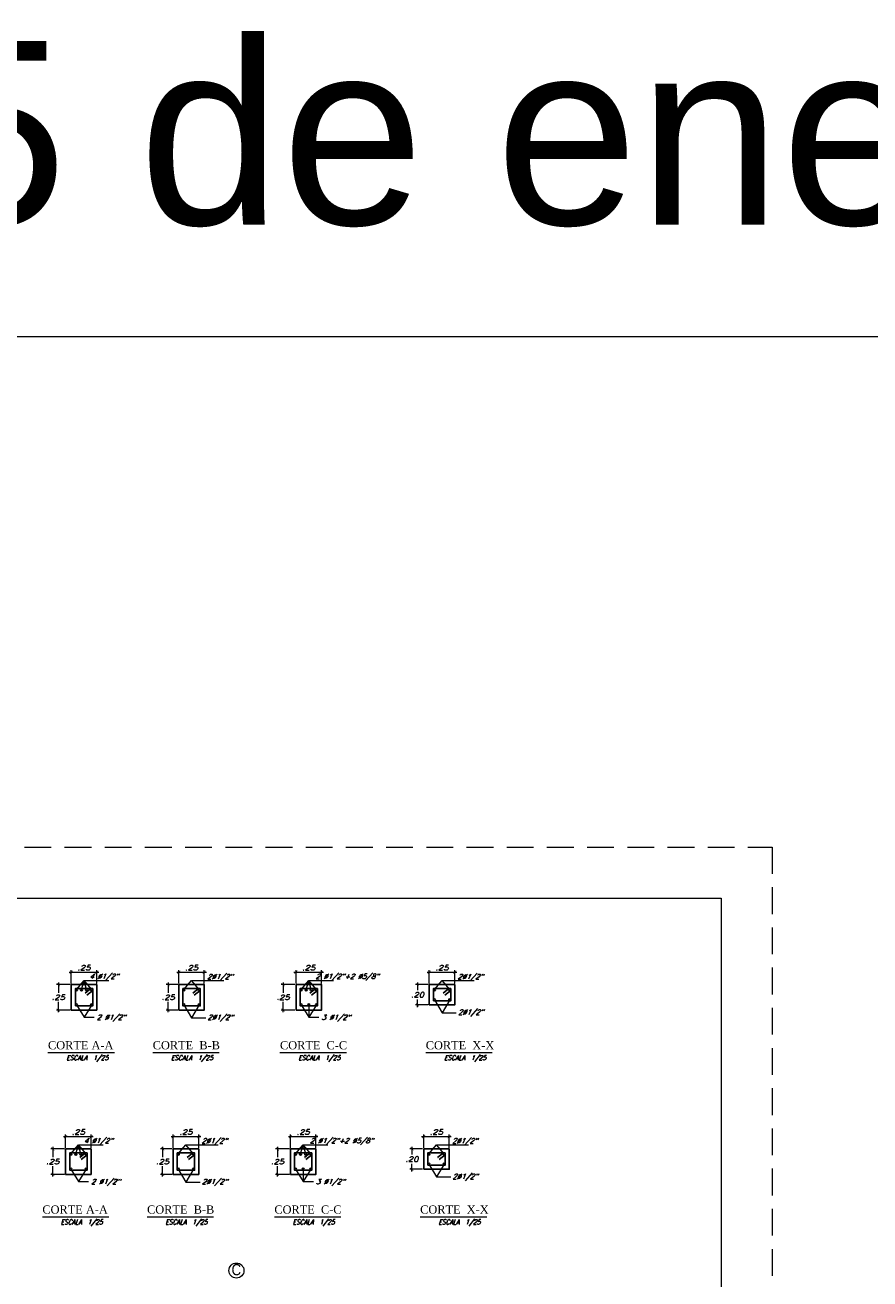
# Model space of a CAD drawing. Header units: metres. Extents: x -11 to 490, y -19 to 215.
# Tile 43 of 73: x 70 to 87, y 15 to 40. Entities that reach past the tile are written whole.
import ezdxf
from ezdxf.enums import TextEntityAlignment as Align

# ---------------------------------------------------------------- set-up
doc = ezdxf.new("R2010")
doc.units = ezdxf.units.M
doc.linetypes.add('DASHED', pattern=[19.05, 12.7, -6.35])
doc.linetypes.add('HIDDEN', pattern=[0.375, 0.25, -0.125])
for name, color, linetype, lineweight in [('ARMADURA', 4, 'Continuous', 25), ('LAYER2', 1, 'Continuous', 20), ('Pluma 0.2', 252, 'Continuous', 20), ('Pluma Nº 0.1', 1, 'Continuous', 9), ('TEXTO', 14, 'Continuous', 40)]:
    doc.layers.add(name, color=color, linetype=linetype, lineweight=lineweight)
doc.layers.add('dibujavigas', color=7, linetype='Continuous')
doc.layers.add('VIGAS', color=2, linetype='Continuous')
doc.layers.add('no se imprime', color=8, linetype='DASHED', plot=False)
doc.styles.add('DUTCHBI', font='dutchbi.ttf')
doc.styles.add('INDICACIONES', font='romans.shx', dxfattribs={"width": 1.2, "oblique": 15})
doc.styles.add('STYLE2', font='swissel.ttf', dxfattribs={"height": 0.3})
doc.styles.add('STYLE5', font='romans.shx', dxfattribs={"width": 0.8})
doc.dimstyles.new('PLANTA-25', dxfattribs={"dimtxt": 0.085, "dimasz": 0.045, "dimexe": 0.04, "dimexo": 0.02, "dimgap": 0.018, "dimtad": 1, "dimtih": 1, "dimtoh": 1, "dimlfac": 0.5, "dimzin": 4, "dimdsep": 46, "dimtxsty": 'INDICACIONES', "dimblk": 'ARCHTICK', "dimcen": 0, "dimdle": 0.04, "dimclrd": 1, "dimclre": 1, "dimclrt": 3, "dimadec": 0, "dimazin": 0, "dimtfac": 1, "dimtmove": 2, "dimatfit": 3, "dimfxl": 1, "dimtolj": 1, "dimtzin": 4, "dimlwd": 5, "dimlwe": 5, "dimarcsym": 0})

# ---------------------------------------------------------------- blocks, each defined once
blk = doc.blocks.new('_ARCHTICK')
at = {"color": 0, "linetype": 'ByBlock', "const_width": 0.15}
blk.add_lwpolyline([(-0.5, -0.5), (0.5, 0.5)], dxfattribs=at)
blk = doc.blocks.new('*D81')
at = {"layer": 'Defpoints', "color": 0, "lineweight": 5, "ltscale": 0.25, "transparency": 16777216}
for p in [(72.888, 21.219), (73.096, 21.219), (73.096, 20.719)]:
    blk.add_point(p, dxfattribs=at)
at = {"layer": 'Pluma Nº 0.1', "color": 1, "lineweight": 5, "ltscale": 0.25, "transparency": 16777216}
for p, q in [((73.076, 21.219), (72.848, 21.219)), ((72.888, 21.259), (72.888, 21.059)), ((72.888, 20.679), (72.888, 20.879)), ((73.076, 20.719), (72.848, 20.719))]:
    blk.add_line(p, q, dxfattribs=at)
at = {"layer": 'Pluma Nº 0.1', "color": 1, "lineweight": 5, "ltscale": 0.25, "transparency": 16777216, "xscale": 0.06, "yscale": 0.06, "zscale": 0.06}
for p, rotation in [((72.888, 21.219), 90), ((72.888, 20.719), 270)]:
    blk.add_blockref('_ARCHTICK', p, dxfattribs=dict(at, rotation=rotation))
at = {"layer": 'Pluma Nº 0.1', "color": 3, "ltscale": 0.25, "transparency": 16777216, "insert": (72.888, 20.969), "char_height": 0.1, "attachment_point": 5, "style": 'INDICACIONES'}
blk.add_mtext('\\A1;.25', dxfattribs=at)
blk = doc.blocks.new('*D82')
at = {"layer": 'Defpoints', "color": 0, "lineweight": 5, "ltscale": 0.25, "transparency": 16777216}
for p in [(73.596, 21.459), (73.096, 21.219), (73.596, 21.219)]:
    blk.add_point(p, dxfattribs=at)
at = {"layer": 'Pluma Nº 0.1', "color": 1, "lineweight": 5, "ltscale": 0.25, "transparency": 16777216}
for p, q in [((73.056, 21.459), (73.636, 21.459)), ((73.096, 21.239), (73.096, 21.499)), ((73.596, 21.239), (73.596, 21.499))]:
    blk.add_line(p, q, dxfattribs=at)
at = {"layer": 'Pluma Nº 0.1', "color": 1, "lineweight": 5, "ltscale": 0.25, "transparency": 16777216, "xscale": 0.06, "yscale": 0.06, "zscale": 0.06, "rotation": 180}
blk.add_blockref('_ARCHTICK', (73.096, 21.459), dxfattribs=at)
at = {"layer": 'Pluma Nº 0.1', "color": 1, "lineweight": 5, "ltscale": 0.25, "transparency": 16777216, "xscale": 0.06, "yscale": 0.06, "zscale": 0.06}
blk.add_blockref('_ARCHTICK', (73.596, 21.459), dxfattribs=at)
at = {"layer": 'Pluma Nº 0.1', "color": 3, "ltscale": 0.25, "transparency": 16777216, "insert": (73.346, 21.549), "char_height": 0.1, "attachment_point": 5, "style": 'INDICACIONES'}
blk.add_mtext('\\A1;.25', dxfattribs=at)
blk = doc.blocks.new('*D83')
at = {"layer": 'Defpoints', "color": 0, "lineweight": 5, "ltscale": 0.25, "transparency": 16777216}
for p in [(75.14, 21.219), (75.392, 21.219), (75.392, 20.719)]:
    blk.add_point(p, dxfattribs=at)
at = {"layer": 'Pluma Nº 0.1', "color": 1, "lineweight": 5, "ltscale": 0.25, "transparency": 16777216}
for p, q in [((75.372, 21.219), (75.1, 21.219)), ((75.14, 21.259), (75.14, 21.059)), ((75.14, 20.679), (75.14, 20.879)), ((75.372, 20.719), (75.1, 20.719))]:
    blk.add_line(p, q, dxfattribs=at)
at = {"layer": 'Pluma Nº 0.1', "color": 1, "lineweight": 5, "ltscale": 0.25, "transparency": 16777216, "xscale": 0.06, "yscale": 0.06, "zscale": 0.06}
for p, rotation in [((75.14, 21.219), 90), ((75.14, 20.719), 270)]:
    blk.add_blockref('_ARCHTICK', p, dxfattribs=dict(at, rotation=rotation))
at = {"layer": 'Pluma Nº 0.1', "color": 3, "ltscale": 0.25, "transparency": 16777216, "insert": (75.14, 20.969), "char_height": 0.1, "attachment_point": 5, "style": 'INDICACIONES'}
blk.add_mtext('\\A1;.25', dxfattribs=at)
blk = doc.blocks.new('*D84')
at = {"layer": 'Defpoints', "color": 0, "lineweight": 5, "ltscale": 0.25, "transparency": 16777216}
for p in [(75.892, 21.459), (75.392, 21.219), (75.892, 21.219)]:
    blk.add_point(p, dxfattribs=at)
at = {"layer": 'Pluma Nº 0.1', "color": 1, "lineweight": 5, "ltscale": 0.25, "transparency": 16777216}
for p, q in [((75.352, 21.459), (75.932, 21.459)), ((75.392, 21.239), (75.392, 21.499)), ((75.892, 21.239), (75.892, 21.499))]:
    blk.add_line(p, q, dxfattribs=at)
at = {"layer": 'Pluma Nº 0.1', "color": 1, "lineweight": 5, "ltscale": 0.25, "transparency": 16777216, "xscale": 0.06, "yscale": 0.06, "zscale": 0.06, "rotation": 180}
blk.add_blockref('_ARCHTICK', (75.392, 21.459), dxfattribs=at)
at = {"layer": 'Pluma Nº 0.1', "color": 1, "lineweight": 5, "ltscale": 0.25, "transparency": 16777216, "xscale": 0.06, "yscale": 0.06, "zscale": 0.06}
blk.add_blockref('_ARCHTICK', (75.892, 21.459), dxfattribs=at)
at = {"layer": 'Pluma Nº 0.1', "color": 3, "ltscale": 0.25, "transparency": 16777216, "insert": (75.642, 21.549), "char_height": 0.1, "attachment_point": 5, "style": 'INDICACIONES'}
blk.add_mtext('\\A1;.25', dxfattribs=at)
blk = doc.blocks.new('*D85')
at = {"layer": 'Defpoints', "color": 0, "lineweight": 5, "ltscale": 0.25, "transparency": 16777216}
for p in [(70.737, 21.219), (70.989, 21.219), (70.989, 20.719)]:
    blk.add_point(p, dxfattribs=at)
at = {"layer": 'Pluma Nº 0.1', "color": 1, "lineweight": 5, "ltscale": 0.25, "transparency": 16777216}
for p, q in [((70.969, 21.219), (70.697, 21.219)), ((70.737, 21.259), (70.737, 21.059)), ((70.737, 20.679), (70.737, 20.879)), ((70.969, 20.719), (70.697, 20.719))]:
    blk.add_line(p, q, dxfattribs=at)
at = {"layer": 'Pluma Nº 0.1', "color": 1, "lineweight": 5, "ltscale": 0.25, "transparency": 16777216, "xscale": 0.06, "yscale": 0.06, "zscale": 0.06}
for p, rotation in [((70.737, 21.219), 90), ((70.737, 20.719), 270)]:
    blk.add_blockref('_ARCHTICK', p, dxfattribs=dict(at, rotation=rotation))
at = {"layer": 'Pluma Nº 0.1', "color": 3, "ltscale": 0.25, "transparency": 16777216, "insert": (70.737, 20.969), "char_height": 0.1, "attachment_point": 5, "style": 'INDICACIONES'}
blk.add_mtext('\\A1;.25', dxfattribs=at)
blk = doc.blocks.new('*D86')
at = {"layer": 'Defpoints', "color": 0, "lineweight": 5, "ltscale": 0.25, "transparency": 16777216}
for p in [(71.489, 21.459), (70.989, 21.219), (71.489, 21.219)]:
    blk.add_point(p, dxfattribs=at)
at = {"layer": 'Pluma Nº 0.1', "color": 1, "lineweight": 5, "ltscale": 0.25, "transparency": 16777216}
for p, q in [((70.949, 21.459), (71.529, 21.459)), ((70.989, 21.239), (70.989, 21.499)), ((71.489, 21.239), (71.489, 21.499))]:
    blk.add_line(p, q, dxfattribs=at)
at = {"layer": 'Pluma Nº 0.1', "color": 1, "lineweight": 5, "ltscale": 0.25, "transparency": 16777216, "xscale": 0.06, "yscale": 0.06, "zscale": 0.06, "rotation": 180}
blk.add_blockref('_ARCHTICK', (70.989, 21.459), dxfattribs=at)
at = {"layer": 'Pluma Nº 0.1', "color": 1, "lineweight": 5, "ltscale": 0.25, "transparency": 16777216, "xscale": 0.06, "yscale": 0.06, "zscale": 0.06}
blk.add_blockref('_ARCHTICK', (71.489, 21.459), dxfattribs=at)
at = {"layer": 'Pluma Nº 0.1', "color": 3, "ltscale": 0.25, "transparency": 16777216, "insert": (71.239, 21.549), "char_height": 0.1, "attachment_point": 5, "style": 'INDICACIONES'}
blk.add_mtext('\\A1;.25', dxfattribs=at)
blk = doc.blocks.new('*D87')
at = {"layer": 'Defpoints', "color": 0, "lineweight": 5, "ltscale": 0.25, "transparency": 16777216}
for p in [(77.773, 21.219), (78.003, 21.219), (78.003, 20.819)]:
    blk.add_point(p, dxfattribs=at)
at = {"layer": 'Pluma Nº 0.1', "color": 1, "lineweight": 5, "ltscale": 0.25, "transparency": 16777216}
for p, q in [((77.983, 21.219), (77.733, 21.219)), ((77.773, 21.259), (77.773, 21.109)), ((77.773, 20.779), (77.773, 20.929)), ((77.983, 20.819), (77.733, 20.819))]:
    blk.add_line(p, q, dxfattribs=at)
at = {"layer": 'Pluma Nº 0.1', "color": 1, "lineweight": 5, "ltscale": 0.25, "transparency": 16777216, "xscale": 0.06, "yscale": 0.06, "zscale": 0.06}
for p, rotation in [((77.773, 21.219), 90), ((77.773, 20.819), 270)]:
    blk.add_blockref('_ARCHTICK', p, dxfattribs=dict(at, rotation=rotation))
at = {"layer": 'Pluma Nº 0.1', "color": 3, "ltscale": 0.25, "transparency": 16777216, "insert": (77.773, 21.019), "char_height": 0.1, "attachment_point": 5, "style": 'INDICACIONES'}
blk.add_mtext('\\A1;.20', dxfattribs=at)
blk = doc.blocks.new('*D88')
at = {"layer": 'Defpoints', "color": 0, "lineweight": 5, "ltscale": 0.25, "transparency": 16777216}
for p in [(78.503, 21.459), (78.003, 21.219), (78.503, 21.219)]:
    blk.add_point(p, dxfattribs=at)
at = {"layer": 'Pluma Nº 0.1', "color": 1, "lineweight": 5, "ltscale": 0.25, "transparency": 16777216}
for p, q in [((77.963, 21.459), (78.543, 21.459)), ((78.003, 21.239), (78.003, 21.499)), ((78.503, 21.239), (78.503, 21.499))]:
    blk.add_line(p, q, dxfattribs=at)
at = {"layer": 'Pluma Nº 0.1', "color": 1, "lineweight": 5, "ltscale": 0.25, "transparency": 16777216, "xscale": 0.06, "yscale": 0.06, "zscale": 0.06, "rotation": 180}
blk.add_blockref('_ARCHTICK', (78.003, 21.459), dxfattribs=at)
at = {"layer": 'Pluma Nº 0.1', "color": 1, "lineweight": 5, "ltscale": 0.25, "transparency": 16777216, "xscale": 0.06, "yscale": 0.06, "zscale": 0.06}
blk.add_blockref('_ARCHTICK', (78.503, 21.459), dxfattribs=at)
at = {"layer": 'Pluma Nº 0.1', "color": 3, "ltscale": 0.25, "transparency": 16777216, "insert": (78.253, 21.549), "char_height": 0.1, "attachment_point": 5, "style": 'INDICACIONES'}
blk.add_mtext('\\A1;.25', dxfattribs=at)
blk = doc.blocks.new('*D89')
at = {"layer": 'Defpoints', "color": 0, "lineweight": 5, "ltscale": 0.25, "transparency": 16777216}
for p in [(72.778, 18), (72.986, 18), (72.986, 17.5)]:
    blk.add_point(p, dxfattribs=at)
at = {"layer": 'Pluma Nº 0.1', "color": 1, "lineweight": 5, "ltscale": 0.25, "transparency": 16777216}
for p, q in [((72.966, 18), (72.738, 18)), ((72.778, 18.04), (72.778, 17.84)), ((72.966, 17.5), (72.738, 17.5)), ((72.778, 17.46), (72.778, 17.66))]:
    blk.add_line(p, q, dxfattribs=at)
at = {"layer": 'Pluma Nº 0.1', "color": 1, "lineweight": 5, "ltscale": 0.25, "transparency": 16777216, "xscale": 0.06, "yscale": 0.06, "zscale": 0.06}
for p, rotation in [((72.778, 18), 90), ((72.778, 17.5), 270)]:
    blk.add_blockref('_ARCHTICK', p, dxfattribs=dict(at, rotation=rotation))
at = {"layer": 'Pluma Nº 0.1', "color": 3, "ltscale": 0.25, "transparency": 16777216, "insert": (72.778, 17.75), "char_height": 0.1, "attachment_point": 5, "style": 'INDICACIONES'}
blk.add_mtext('\\A1;.25', dxfattribs=at)
blk = doc.blocks.new('*D90')
at = {"layer": 'Defpoints', "color": 0, "lineweight": 5, "ltscale": 0.25, "transparency": 16777216}
for p in [(73.486, 18.24), (72.986, 18), (73.486, 18)]:
    blk.add_point(p, dxfattribs=at)
at = {"layer": 'Pluma Nº 0.1', "color": 1, "lineweight": 5, "ltscale": 0.25, "transparency": 16777216}
for p, q in [((72.946, 18.24), (73.526, 18.24)), ((72.986, 18.02), (72.986, 18.28)), ((73.486, 18.02), (73.486, 18.28))]:
    blk.add_line(p, q, dxfattribs=at)
at = {"layer": 'Pluma Nº 0.1', "color": 1, "lineweight": 5, "ltscale": 0.25, "transparency": 16777216, "xscale": 0.06, "yscale": 0.06, "zscale": 0.06, "rotation": 180}
blk.add_blockref('_ARCHTICK', (72.986, 18.24), dxfattribs=at)
at = {"layer": 'Pluma Nº 0.1', "color": 1, "lineweight": 5, "ltscale": 0.25, "transparency": 16777216, "xscale": 0.06, "yscale": 0.06, "zscale": 0.06}
blk.add_blockref('_ARCHTICK', (73.486, 18.24), dxfattribs=at)
at = {"layer": 'Pluma Nº 0.1', "color": 3, "ltscale": 0.25, "transparency": 16777216, "insert": (73.236, 18.33), "char_height": 0.1, "attachment_point": 5, "style": 'INDICACIONES'}
blk.add_mtext('\\A1;.25', dxfattribs=at)
blk = doc.blocks.new('*D91')
at = {"layer": 'Defpoints', "color": 0, "lineweight": 5, "ltscale": 0.25, "transparency": 16777216}
for p in [(75.03, 18), (75.282, 18), (75.282, 17.5)]:
    blk.add_point(p, dxfattribs=at)
at = {"layer": 'Pluma Nº 0.1', "color": 1, "lineweight": 5, "ltscale": 0.25, "transparency": 16777216}
for p, q in [((75.262, 18), (74.99, 18)), ((75.03, 18.04), (75.03, 17.84)), ((75.262, 17.5), (74.99, 17.5)), ((75.03, 17.46), (75.03, 17.66))]:
    blk.add_line(p, q, dxfattribs=at)
at = {"layer": 'Pluma Nº 0.1', "color": 1, "lineweight": 5, "ltscale": 0.25, "transparency": 16777216, "xscale": 0.06, "yscale": 0.06, "zscale": 0.06}
for p, rotation in [((75.03, 18), 90), ((75.03, 17.5), 270)]:
    blk.add_blockref('_ARCHTICK', p, dxfattribs=dict(at, rotation=rotation))
at = {"layer": 'Pluma Nº 0.1', "color": 3, "ltscale": 0.25, "transparency": 16777216, "insert": (75.03, 17.75), "char_height": 0.1, "attachment_point": 5, "style": 'INDICACIONES'}
blk.add_mtext('\\A1;.25', dxfattribs=at)
blk = doc.blocks.new('*D92')
at = {"layer": 'Defpoints', "color": 0, "lineweight": 5, "ltscale": 0.25, "transparency": 16777216}
for p in [(75.782, 18.24), (75.282, 18), (75.782, 18)]:
    blk.add_point(p, dxfattribs=at)
at = {"layer": 'Pluma Nº 0.1', "color": 1, "lineweight": 5, "ltscale": 0.25, "transparency": 16777216}
for p, q in [((75.242, 18.24), (75.822, 18.24)), ((75.282, 18.02), (75.282, 18.28)), ((75.782, 18.02), (75.782, 18.28))]:
    blk.add_line(p, q, dxfattribs=at)
at = {"layer": 'Pluma Nº 0.1', "color": 1, "lineweight": 5, "ltscale": 0.25, "transparency": 16777216, "xscale": 0.06, "yscale": 0.06, "zscale": 0.06, "rotation": 180}
blk.add_blockref('_ARCHTICK', (75.282, 18.24), dxfattribs=at)
at = {"layer": 'Pluma Nº 0.1', "color": 1, "lineweight": 5, "ltscale": 0.25, "transparency": 16777216, "xscale": 0.06, "yscale": 0.06, "zscale": 0.06}
blk.add_blockref('_ARCHTICK', (75.782, 18.24), dxfattribs=at)
at = {"layer": 'Pluma Nº 0.1', "color": 3, "ltscale": 0.25, "transparency": 16777216, "insert": (75.532, 18.33), "char_height": 0.1, "attachment_point": 5, "style": 'INDICACIONES'}
blk.add_mtext('\\A1;.25', dxfattribs=at)
blk = doc.blocks.new('*D93')
at = {"layer": 'Defpoints', "color": 0, "lineweight": 5, "ltscale": 0.25, "transparency": 16777216}
for p in [(70.627, 18), (70.879, 18), (70.879, 17.5)]:
    blk.add_point(p, dxfattribs=at)
at = {"layer": 'Pluma Nº 0.1', "color": 1, "lineweight": 5, "ltscale": 0.25, "transparency": 16777216}
for p, q in [((70.859, 18), (70.587, 18)), ((70.627, 18.04), (70.627, 17.84)), ((70.859, 17.5), (70.587, 17.5)), ((70.627, 17.46), (70.627, 17.66))]:
    blk.add_line(p, q, dxfattribs=at)
at = {"layer": 'Pluma Nº 0.1', "color": 1, "lineweight": 5, "ltscale": 0.25, "transparency": 16777216, "xscale": 0.06, "yscale": 0.06, "zscale": 0.06}
for p, rotation in [((70.627, 18), 90), ((70.627, 17.5), 270)]:
    blk.add_blockref('_ARCHTICK', p, dxfattribs=dict(at, rotation=rotation))
at = {"layer": 'Pluma Nº 0.1', "color": 3, "ltscale": 0.25, "transparency": 16777216, "insert": (70.627, 17.75), "char_height": 0.1, "attachment_point": 5, "style": 'INDICACIONES'}
blk.add_mtext('\\A1;.25', dxfattribs=at)
blk = doc.blocks.new('*D94')
at = {"layer": 'Defpoints', "color": 0, "lineweight": 5, "ltscale": 0.25, "transparency": 16777216}
for p in [(71.379, 18.24), (70.879, 18), (71.379, 18)]:
    blk.add_point(p, dxfattribs=at)
at = {"layer": 'Pluma Nº 0.1', "color": 1, "lineweight": 5, "ltscale": 0.25, "transparency": 16777216}
for p, q in [((70.839, 18.24), (71.419, 18.24)), ((70.879, 18.02), (70.879, 18.28)), ((71.379, 18.02), (71.379, 18.28))]:
    blk.add_line(p, q, dxfattribs=at)
at = {"layer": 'Pluma Nº 0.1', "color": 1, "lineweight": 5, "ltscale": 0.25, "transparency": 16777216, "xscale": 0.06, "yscale": 0.06, "zscale": 0.06, "rotation": 180}
blk.add_blockref('_ARCHTICK', (70.879, 18.24), dxfattribs=at)
at = {"layer": 'Pluma Nº 0.1', "color": 1, "lineweight": 5, "ltscale": 0.25, "transparency": 16777216, "xscale": 0.06, "yscale": 0.06, "zscale": 0.06}
blk.add_blockref('_ARCHTICK', (71.379, 18.24), dxfattribs=at)
at = {"layer": 'Pluma Nº 0.1', "color": 3, "ltscale": 0.25, "transparency": 16777216, "insert": (71.129, 18.33), "char_height": 0.1, "attachment_point": 5, "style": 'INDICACIONES'}
blk.add_mtext('\\A1;.25', dxfattribs=at)
blk = doc.blocks.new('*D95')
at = {"layer": 'Defpoints', "color": 0, "lineweight": 5, "ltscale": 0.25, "transparency": 16777216}
for p in [(77.663, 18), (77.893, 18), (77.893, 17.6)]:
    blk.add_point(p, dxfattribs=at)
at = {"layer": 'Pluma Nº 0.1', "color": 1, "lineweight": 5, "ltscale": 0.25, "transparency": 16777216}
for p, q in [((77.873, 18), (77.623, 18)), ((77.663, 18.04), (77.663, 17.89)), ((77.663, 17.56), (77.663, 17.71)), ((77.873, 17.6), (77.623, 17.6))]:
    blk.add_line(p, q, dxfattribs=at)
at = {"layer": 'Pluma Nº 0.1', "color": 1, "lineweight": 5, "ltscale": 0.25, "transparency": 16777216, "xscale": 0.06, "yscale": 0.06, "zscale": 0.06}
for p, rotation in [((77.663, 18), 90), ((77.663, 17.6), 270)]:
    blk.add_blockref('_ARCHTICK', p, dxfattribs=dict(at, rotation=rotation))
at = {"layer": 'Pluma Nº 0.1', "color": 3, "ltscale": 0.25, "transparency": 16777216, "insert": (77.663, 17.8), "char_height": 0.1, "attachment_point": 5, "style": 'INDICACIONES'}
blk.add_mtext('\\A1;.20', dxfattribs=at)
blk = doc.blocks.new('*D96')
at = {"layer": 'Defpoints', "color": 0, "lineweight": 5, "ltscale": 0.25, "transparency": 16777216}
for p in [(78.393, 18.24), (77.893, 18), (78.393, 18)]:
    blk.add_point(p, dxfattribs=at)
at = {"layer": 'Pluma Nº 0.1', "color": 1, "lineweight": 5, "ltscale": 0.25, "transparency": 16777216}
for p, q in [((77.853, 18.24), (78.433, 18.24)), ((77.893, 18.02), (77.893, 18.28)), ((78.393, 18.02), (78.393, 18.28))]:
    blk.add_line(p, q, dxfattribs=at)
at = {"layer": 'Pluma Nº 0.1', "color": 1, "lineweight": 5, "ltscale": 0.25, "transparency": 16777216, "xscale": 0.06, "yscale": 0.06, "zscale": 0.06, "rotation": 180}
blk.add_blockref('_ARCHTICK', (77.893, 18.24), dxfattribs=at)
at = {"layer": 'Pluma Nº 0.1', "color": 1, "lineweight": 5, "ltscale": 0.25, "transparency": 16777216, "xscale": 0.06, "yscale": 0.06, "zscale": 0.06}
blk.add_blockref('_ARCHTICK', (78.393, 18.24), dxfattribs=at)
at = {"layer": 'Pluma Nº 0.1', "color": 3, "ltscale": 0.25, "transparency": 16777216, "insert": (78.143, 18.33), "char_height": 0.1, "attachment_point": 5, "style": 'INDICACIONES'}
blk.add_mtext('\\A1;.25', dxfattribs=at)

msp = doc.modelspace()

# ---------------------------------------------------------------- linework, layer by layer
at = {"layer": 'ARMADURA', "color": 1, "linetype": 'Continuous', "lineweight": 5}
for p, q in [((70.533, 19.885), (71.837, 19.885)), ((72.585, 19.885), (73.889, 19.885)), ((75.078, 19.885), (76.382, 19.885)), ((77.934, 19.885), (79.238, 19.885)), ((70.423, 16.666), (71.727, 16.666)), ((72.474, 16.666), (73.778, 16.666)), ((74.968, 16.666), (76.272, 16.666)), ((77.824, 16.666), (79.128, 16.666))]:
    msp.add_line(p, q, dxfattribs=at)
at = {"layer": 'ARMADURA', "color": 2, "linetype": 'Continuous', "lineweight": 5}
msp.add_circle((74.225, 15.617), 0.147, dxfattribs=at)
at = {"layer": 'dibujavigas', "color": 5}
for p, q in [((71.375, 21.139), (71.264, 21.052)), ((73.482, 21.139), (73.37, 21.052)), ((75.778, 21.139), (75.666, 21.052)), ((78.389, 21.139), (78.277, 21.052)), ((71.409, 21.104), (71.292, 21.012)), ((73.516, 21.104), (73.398, 21.012)), ((75.812, 21.104), (75.694, 21.012)), ((78.423, 21.104), (78.305, 21.012)), ((71.265, 17.92), (71.154, 17.833)), ((71.299, 17.886), (71.182, 17.793)), ((73.372, 17.92), (73.26, 17.833)), ((73.406, 17.886), (73.288, 17.793)), ((75.668, 17.92), (75.556, 17.833)), ((75.702, 17.886), (75.584, 17.793)), ((78.279, 17.92), (78.167, 17.833)), ((78.313, 17.886), (78.195, 17.793))]:
    msp.add_line(p, q, dxfattribs=at)
at = {"layer": 'dibujavigas', "color": 2}
for points in [[(70.989, 20.719), (71.489, 20.719), (71.489, 21.219), (70.989, 21.219)], [(73.096, 20.719), (73.596, 20.719), (73.596, 21.219), (73.096, 21.219)], [(75.392, 20.719), (75.892, 20.719), (75.892, 21.219), (75.392, 21.219)], [(78.003, 20.819), (78.503, 20.819), (78.503, 21.219), (78.003, 21.219)], [(70.879, 17.5), (71.379, 17.5), (71.379, 18), (70.879, 18)], [(72.986, 17.5), (73.486, 17.5), (73.486, 18), (72.986, 18)], [(75.282, 17.5), (75.782, 17.5), (75.782, 18), (75.282, 18)], [(77.893, 17.6), (78.393, 17.6), (78.393, 18), (77.893, 18)]]:
    msp.add_lwpolyline(points, close=True, dxfattribs=at)
at = {"layer": 'dibujavigas', "color": 5}
for points in [[(71.069, 20.799), (71.409, 20.799), (71.409, 21.139), (71.069, 21.139)], [(73.176, 20.799), (73.516, 20.799), (73.516, 21.139), (73.176, 21.139)], [(75.472, 20.799), (75.812, 20.799), (75.812, 21.139), (75.472, 21.139)], [(78.083, 20.899), (78.423, 20.899), (78.423, 21.139), (78.083, 21.139)], [(70.959, 17.58), (71.299, 17.58), (71.299, 17.92), (70.959, 17.92)], [(73.066, 17.58), (73.406, 17.58), (73.406, 17.92), (73.066, 17.92)], [(75.362, 17.58), (75.702, 17.58), (75.702, 17.92), (75.362, 17.92)], [(77.973, 17.68), (78.313, 17.68), (78.313, 17.92), (77.973, 17.92)]]:
    msp.add_lwpolyline(points, close=True, dxfattribs=at)
at = {"layer": 'dibujavigas', "color": 1, "linetype": 'Continuous', "lineweight": 5}
for points in [[(71.089, 21.119), (71.239, 21.299)], [(71.189, 21.119), (71.239, 21.299)], [(71.289, 21.119), (71.239, 21.299)], [(71.389, 21.119), (71.239, 21.299)], [(71.239, 21.299), (71.723, 21.299)], [(73.196, 21.119), (73.346, 21.299)], [(73.496, 21.119), (73.346, 21.299)], [(73.346, 21.299), (73.976, 21.299)], [(75.492, 21.119), (75.642, 21.299)], [(75.592, 21.119), (75.642, 21.299)], [(75.692, 21.119), (75.642, 21.299)], [(75.792, 21.119), (75.642, 21.299)], [(75.642, 21.299), (76.126, 21.299)], [(78.103, 21.119), (78.253, 21.299)], [(78.403, 21.119), (78.253, 21.299)], [(78.253, 21.299), (78.883, 21.299)], [(78.103, 20.919), (78.253, 20.668)], [(78.403, 20.919), (78.253, 20.668)], [(71.089, 20.819), (71.239, 20.581)], [(71.389, 20.819), (71.239, 20.581)], [(73.196, 20.819), (73.346, 20.568)], [(73.496, 20.819), (73.346, 20.568)], [(75.492, 20.819), (75.642, 20.581)], [(75.642, 20.819), (75.642, 20.581)], [(75.792, 20.819), (75.642, 20.581)], [(78.253, 20.668), (78.532, 20.668)], [(71.239, 20.581), (71.439, 20.581)], [(73.346, 20.568), (73.625, 20.568)], [(75.642, 20.581), (75.842, 20.581)], [(70.979, 17.9), (71.129, 18.08)], [(71.079, 17.9), (71.129, 18.08)], [(71.179, 17.9), (71.129, 18.08)], [(71.279, 17.9), (71.129, 18.08)], [(71.129, 18.08), (71.613, 18.08)], [(73.086, 17.9), (73.236, 18.08)], [(73.386, 17.9), (73.236, 18.08)], [(73.236, 18.08), (73.866, 18.08)], [(75.382, 17.9), (75.532, 18.08)], [(75.482, 17.9), (75.532, 18.08)], [(75.582, 17.9), (75.532, 18.08)], [(75.682, 17.9), (75.532, 18.08)], [(75.532, 18.08), (76.016, 18.08)], [(77.993, 17.9), (78.143, 18.08)], [(78.293, 17.9), (78.143, 18.08)], [(78.143, 18.08), (78.773, 18.08)], [(77.993, 17.7), (78.143, 17.45)], [(78.293, 17.7), (78.143, 17.45)], [(70.979, 17.6), (71.129, 17.362)], [(71.279, 17.6), (71.129, 17.362)], [(73.086, 17.6), (73.236, 17.35)], [(73.386, 17.6), (73.236, 17.35)], [(75.382, 17.6), (75.532, 17.362)], [(75.532, 17.6), (75.532, 17.362)], [(75.682, 17.6), (75.532, 17.362)], [(78.143, 17.45), (78.422, 17.45)], [(71.129, 17.362), (71.329, 17.362)], [(73.236, 17.35), (73.515, 17.35)], [(75.532, 17.362), (75.732, 17.362)]]:
    msp.add_lwpolyline(points, dxfattribs=at)
at = {"layer": 'dibujavigas', "color": 4}
for centre in [(71.089, 21.119), (71.189, 21.119), (71.289, 21.119), (71.389, 21.119), (73.196, 21.119), (73.496, 21.119), (75.492, 21.119), (75.592, 21.119), (75.692, 21.119), (75.792, 21.119), (78.103, 21.119), (78.403, 21.119), (78.103, 20.919), (78.403, 20.919), (71.089, 20.819), (71.389, 20.819), (73.196, 20.819), (73.496, 20.819), (75.492, 20.819), (75.642, 20.819), (75.792, 20.819), (70.979, 17.9), (71.079, 17.9), (71.179, 17.9), (71.279, 17.9), (73.086, 17.9), (73.386, 17.9), (75.382, 17.9), (75.482, 17.9), (75.582, 17.9), (75.682, 17.9), (77.993, 17.9), (77.993, 17.7), (78.293, 17.9), (78.293, 17.7), (70.979, 17.6), (71.279, 17.6), (73.086, 17.6), (73.386, 17.6), (75.382, 17.6), (75.532, 17.6), (75.682, 17.6)]:
    msp.add_circle(centre, 0.02, dxfattribs=at)
at = {"layer": 'no se imprime', "color": 251, "linetype": 'HIDDEN', "lineweight": 5, "ltscale": 2.1}
msp.add_lwpolyline([(41.721, -6.587), (41.721, 23.913), (84.721, 23.913), (84.721, -6.587)], close=True, dxfattribs=at)
at = {"layer": 'Pluma 0.2', "color": 4, "ltscale": 0.5}
msp.add_lwpolyline([(42.721, 22.913), (83.721, 22.913), (83.721, -5.587), (42.721, -5.587)], close=True, dxfattribs=at)
at = {"layer": 'VIGAS', "color": 7, "linetype": 'Continuous', "lineweight": 5}
msp.add_lwpolyline([(-10.668, 33.912), (172.84, 33.912), (172.84, -18.518), (-10.668, -18.518)], close=True, dxfattribs=at)

# ---------------------------------------------------------------- texts
at = {"insert": (65.318, 39.704), "char_height": 3.6, "width": 186.55972, "attachment_point": 1}
msp.add_mtext('{\\fArial|b0|i0|c0|p34;15 de enero - 2023}', dxfattribs=at)
at = {"layer": 'ARMADURA', "color": 4, "linetype": 'Continuous', "style": 'STYLE2', "width": 0.85}
msp.add_text('C', height=0.22, dxfattribs=at).set_placement((74.129, 15.524))
at = {"layer": 'dibujavigas', "color": 3, "style": 'STYLE5', "oblique": 22, "width": 0.98}
for s, p in [('4 Ø1/2"', (71.628, 21.379)), ('2Ø1/2"', (73.9, 21.375)), ('2 Ø1/2"+2 Ø5/8"', (76.394, 21.379)), ('2Ø1/2"', (78.807, 21.375)), ('2 Ø1/2"', (71.769, 20.579)), ('2Ø1/2"', (73.907, 20.579)), ('3 Ø1/2"', (76.172, 20.579)), ('2Ø1/2"', (78.814, 20.679)), ('4 Ø1/2"', (71.518, 18.161)), ('2Ø1/2"', (73.79, 18.157)), ('2 Ø1/2"+2 Ø5/8"', (76.284, 18.161)), ('2Ø1/2"', (78.697, 18.157)), ('2Ø1/2"', (78.704, 17.46)), ('2 Ø1/2"', (71.659, 17.36)), ('2Ø1/2"', (73.797, 17.36)), ('3 Ø1/2"', (76.062, 17.36))]:
    msp.add_text(s, height=0.1, dxfattribs=at).set_placement(p, align=Align.MIDDLE_CENTER)
at = {"layer": 'LAYER2', "color": 7, "linetype": 'Continuous', "style": 'DUTCHBI'}
for s, p in [('CORTE A-A', (70.533, 19.95)), ('CORTE  B-B', (72.585, 19.95)), ('CORTE  C-C', (75.078, 19.95)), ('CORTE  X-X', (77.934, 19.95)), ('CORTE A-A', (70.423, 16.732)), ('CORTE  B-B', (72.474, 16.732)), ('CORTE  C-C', (74.968, 16.732)), ('CORTE  X-X', (77.824, 16.732))]:
    msp.add_text(s, height=0.16, dxfattribs=at).set_placement(p)
at = {"layer": 'TEXTO', "color": 2, "linetype": 'Continuous', "lineweight": 9, "ltscale": 8, "style": 'STYLE5', "oblique": 18, "width": 0.8}
for p in [(71.302, 19.832), (73.353, 19.832), (75.847, 19.832), (78.703, 19.832), (71.192, 16.614), (73.243, 16.614), (75.736, 16.614), (78.592, 16.614)]:
    msp.add_text('ESCALA  1/25', height=0.095, rotation=360, dxfattribs=at).set_placement(p, align=Align.TOP_CENTER)

# ---------------------------------------------------------------- dimensions: what is measured, and where the dimension line sits
at = {"layer": 'Pluma Nº 0.1', "ltscale": 0.25}
for p1, p2, distance, picture, middle in [((70.989, 21.219), (71.489, 21.219), 0.24, '*D86', (71.239, 21.549)), ((73.096, 21.219), (73.596, 21.219), 0.24, '*D82', (73.346, 21.549)), ((75.392, 21.219), (75.892, 21.219), 0.24, '*D84', (75.642, 21.549)), ((78.003, 21.219), (78.503, 21.219), 0.24, '*D88', (78.253, 21.549)), ((70.989, 20.719), (70.989, 21.219), 0.252, '*D85', (70.737, 20.969)), ((73.096, 20.719), (73.096, 21.219), 0.208, '*D81', (72.888, 20.969)), ((75.392, 20.719), (75.392, 21.219), 0.252, '*D83', (75.14, 20.969)), ((78.003, 20.819), (78.003, 21.219), 0.23, '*D87', (77.773, 21.019)), ((70.879, 18), (71.379, 18), 0.24, '*D94', (71.129, 18.33)), ((72.986, 18), (73.486, 18), 0.24, '*D90', (73.236, 18.33)), ((75.282, 18), (75.782, 18), 0.24, '*D92', (75.532, 18.33)), ((77.893, 18), (78.393, 18), 0.24, '*D96', (78.143, 18.33)), ((70.879, 17.5), (70.879, 18), 0.252, '*D93', (70.627, 17.75)), ((72.986, 17.5), (72.986, 18), 0.208, '*D89', (72.778, 17.75)), ((75.282, 17.5), (75.282, 18), 0.252, '*D91', (75.03, 17.75)), ((77.893, 17.6), (77.893, 18), 0.23, '*D95', (77.663, 17.8))]:
    dim = msp.add_aligned_dim(p1=p1, p2=p2, distance=distance, dimstyle='PLANTA-25', override={"dimtxt": 0.1, "dimasz": 0.06, "dimgap": 0.04}, dxfattribs=at)
    dim.commit()
    dim.dimension.update_dxf_attribs({"geometry": picture, "text_midpoint": middle})

doc.saveas('drawing.dxf')
